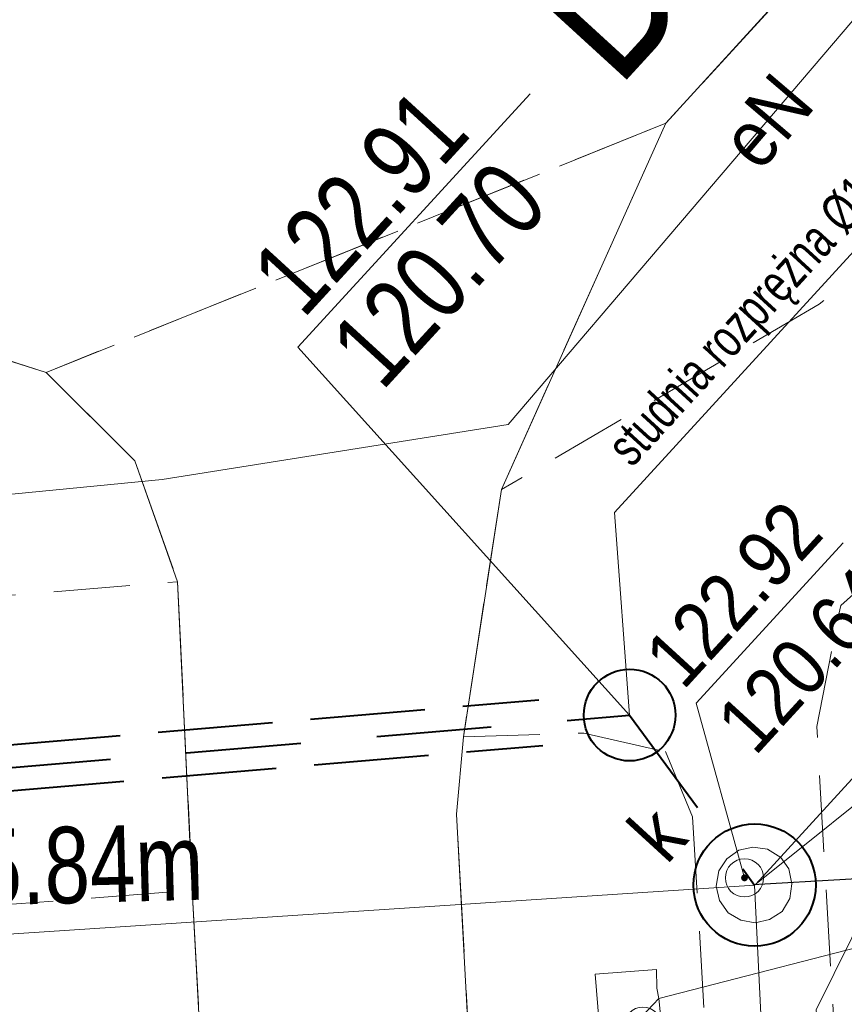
# Model space of a CAD drawing. Header units: metres. Extents: x 0 to 6446955, y 0 to 5658558.
# Tile 53 of 188: x 6441877 to 6441888, y 5653975 to 5653988. Entities that reach past the tile are written whole.
import ezdxf
from ezdxf.enums import TextEntityAlignment as Align

# ---------------------------------------------------------------- set-up
doc = ezdxf.new("R2010")
doc.units = ezdxf.units.M
doc.header["$MEASUREMENT"] = 0
for name, pattern in [('1.0_0.5', [1.5, 1, -0.5]), ('1.5_0.5', [2, 1.5, -0.5]), ('1.5_1.0', [2.5, 1.5, -1])]:
    doc.linetypes.add(name, pattern=pattern)
doc.layers.get('0').update_dxf_attribs({"color": 2, "linetype": 'CONTINUOUS', "lineweight": 5})
for name, color, linetype, lineweight in [('!kanalizacja deszczowa', 24, '1.5_1.0', 40), ('!kanalizacja tłoczna', 240, '1.5_1.0', 40), ('!opisy', 24, 'CONTINUOUS', 18), ('!rura osłonowa', 92, '1.5_0.5', 40), ('!studnie', 24, 'CONTINUOUS', 40)]:
    doc.layers.add(name, color=color, linetype=linetype, lineweight=lineweight)
for name, color, linetype in [('chodnik', 7, 'CONTINUOUS'), ('jezdnia', 7, 'CONTINUOUS'), ('komora podziemna', 7, 'CONTINUOUS'), ('krawężnik', 7, 'CONTINUOUS'), ('Liczby', 24, 'CONTINUOUS'), ('Linie_odn', 24, 'CONTINUOUS'), ('Opis_PZ', 24, 'CONTINUOUS'), ('przewód elektroenergetyczny podziemny', 7, 'CONTINUOUS'), ('przewód elektroenergetyczny podziemny-Atr1', 7, 'CONTINUOUS'), ('przewód kanalizacyjny', 7, 'CONTINUOUS'), ('przewód telekomunikacyjny podziemny', 7, 'CONTINUOUS'), ('rzedna', 7, 'CONTINUOUS'), ('rzedna-Atr2', 7, 'CONTINUOUS'), ('rzedna-Atr3', 7, 'CONTINUOUS'), ('Teksty', 24, 'CONTINUOUS'), ('właz do komory lub kanału - okrągły', 7, 'CONTINUOUS'), ('właz do komory lub kanału - okrągły-Atr17', 7, 'CONTINUOUS')]:
    doc.layers.add(name, color=color, linetype=linetype)
doc.styles.add('MapaZas', font='geodezja.shx', dxfattribs={"width": 0.9})
doc.styles.get("Standard").update_dxf_attribs({"font": 'Working1250', "width": 0.75})

# ---------------------------------------------------------------- blocks, each defined once
blk = doc.blocks.new('US22')
at = {"color": 0, "linetype": 'Continuous', "lineweight": 13}
blk.add_circle((0, 0), 0.25, dxfattribs=at)
blk = doc.blocks.new('PW01')
at = {"linetype": 'Continuous', "lineweight": 13}
h = blk.add_hatch(color=0, dxfattribs=at)
edge = h.paths.add_edge_path()
edge.add_arc((0, 0), 0.045, 0, 360)

msp = doc.modelspace()

# ---------------------------------------------------------------- linework, layer by layer
at = {"layer": '!kanalizacja deszczowa'}
msp.add_lwpolyline([(6441885.445, 5653979.24), (6441887.08, 5653977.015)], dxfattribs=at)
at = {"layer": '!kanalizacja tłoczna'}
msp.add_lwpolyline([(6441849.755, 5653976.201), (6441885.445, 5653979.24)], dxfattribs=at)
at = {"layer": '!opisy', "color": 24}
for points in [[(6441890.514, 5653987.646), (6441885.247, 5653981.893), (6441885.445, 5653979.24)], [(6441895.574, 5653986.293), (6441890.306, 5653980.541), (6441887.095, 5653977.027)]]:
    msp.add_lwpolyline(points, dxfattribs=at)
at = {"layer": '!rura osłonowa'}
for points in [[(6441857.355, 5653977.15), (6441884.257, 5653979.44)], [(6441857.405, 5653976.552), (6441884.308, 5653978.842)]]:
    msp.add_lwpolyline(points, dxfattribs=at)
at = {"layer": '!studnie'}
for centre, radius in [((6441885.445, 5653979.24), 0.6), ((6441887.08, 5653977.015), 0.8)]:
    msp.add_circle(centre, radius, dxfattribs=at)
at = {"layer": 'chodnik', "color": 0, "linetype": '1.0_0.5', "lineweight": 13}
for points in [[(6441902.288, 5654000.512), (6441898.726, 5653999.76), (6441896.392, 5653994.101), (6441896.305, 5653993.991), (6441892.545, 5653988.567), (6441887.927, 5653984.619), (6441883.766, 5653982.192), (6441883.271, 5653978.957), (6441884.847, 5653979.005), (6441885.913, 5653978.762), (6441886.269, 5653977.907), (6441886.912, 5653967.014), (6441888.592, 5653936.256), (6441888.817, 5653931.905)], [(6441890.47, 5653931.905), (6441890.24, 5653936.294), (6441888.591, 5653966.968), (6441887.894, 5653979.09), (6441888.207, 5653980.675), (6441889.419, 5653981.761), (6441895.614, 5653987.18), (6441899.849, 5653993.864), (6441902.288, 5654000.512)]]:
    msp.add_lwpolyline(points, dxfattribs=at)
at = {"layer": 'chodnik', "color": 0, "linetype": '1.0_0.5', "lineweight": 13, "flags": 128}
msp.add_lwpolyline([(6441870.234, 5653980.237), (6441870.431, 5653976.232), (6441879.722, 5653976.946), (6441879.53, 5653980.986)], close=True, dxfattribs=at)
at = {"layer": 'jezdnia', "color": 0, "linetype": '1.5_0.5', "lineweight": 13, "flags": 128}
msp.add_lwpolyline([(6441906.123, 5654010.83), (6441902.249, 5654011.056), (6441898.951, 5654011.675), (6441896.418, 5654012.951), (6441893.819, 5654015.384), (6441893.001, 5654016.445), (6441891.418, 5654018.952), (6441889.467, 5654021.322), (6441886.142, 5654024.163), (6441884.108, 5654025.998), (6441881.86, 5654028.815), (6441880.987, 5654030.497), (6441879.277, 5654021.907), (6441879.501, 5654021.81), (6441879.738, 5654021.715), (6441879.97, 5654021.612), (6441880.215, 5654021.509), (6441880.446, 5654021.406), (6441880.663, 5654021.288), (6441880.902, 5654021.178), (6441881.119, 5654021.061), (6441881.344, 5654020.936), (6441881.555, 5654020.811), (6441881.78, 5654020.686), (6441882.223, 5654020.416), (6441882.435, 5654020.276), (6441882.646, 5654020.137), (6441882.858, 5654019.998), (6441883.056, 5654019.844), (6441883.274, 5654019.697), (6441883.465, 5654019.536), (6441883.67, 5654019.389), (6441883.861, 5654019.228), (6441884.066, 5654019.067), (6441884.251, 5654018.898), (6441884.449, 5654018.73), (6441884.634, 5654018.561), (6441884.818, 5654018.392), (6441885.003, 5654018.209), (6441885.181, 5654018.033), (6441885.366, 5654017.85), (6441885.537, 5654017.667), (6441885.715, 5654017.476), (6441885.879, 5654017.285), (6441886.043, 5654017.094), (6441886.207, 5654016.903), (6441886.372, 5654016.698), (6441886.536, 5654016.507), (6441886.687, 5654016.302), (6441886.837, 5654016.096), (6441886.988, 5654015.89), (6441887.131, 5654015.691), (6441887.268, 5654015.471), (6441887.412, 5654015.258), (6441887.542, 5654015.044), (6441887.686, 5654014.831), (6441887.816, 5654014.617), (6441887.939, 5654014.382), (6441888.069, 5654014.168), (6441888.178, 5654013.947), (6441888.404, 5654013.482), (6441888.52, 5654013.254), (6441888.622, 5654013.025), (6441888.731, 5654012.789), (6441888.826, 5654012.567), (6441888.915, 5654012.323), (6441889.017, 5654012.094), (6441889.099, 5654011.843), (6441889.275, 5654011.369), (6441889.343, 5654011.117), (6441889.424, 5654010.88), (6441889.492, 5654010.628), (6441889.566, 5654010.384), (6441889.627, 5654010.139), (6441889.68, 5654009.887), (6441889.741, 5654009.641), (6441889.78, 5654009.388), (6441889.834, 5654009.136), (6441889.887, 5654008.884), (6441889.927, 5654008.63), (6441889.959, 5654008.384), (6441889.998, 5654008.131), (6441890.017, 5654007.87), (6441890.049, 5654007.624), (6441890.074, 5654007.37), (6441890.093, 5654007.109), (6441890.104, 5654006.855), (6441890.115, 5654006.6), (6441890.123, 5654006.091), (6441890.121, 5654005.836), (6441890.111, 5654005.574), (6441890.108, 5654005.319), (6441890.098, 5654005.071), (6441890.049, 5654004.559), (6441890.032, 5654004.303), (6441890.008, 5654004.055), (6441889.963, 5654003.798), (6441889.931, 5654003.542), (6441889.9, 5654003.285), (6441889.848, 5654003.035), (6441889.809, 5654002.786), (6441889.749, 5654002.543), (6441889.704, 5654002.286), (6441889.644, 5654002.043), (6441889.577, 5654001.792), (6441889.51, 5654001.541), (6441889.442, 5654001.305), (6441889.376, 5654001.054), (6441889.295, 5654000.803), (6441889.213, 5654000.566), (6441889.132, 5654000.328), (6441889.043, 5654000.084), (6441888.954, 5653999.853), (6441888.859, 5653999.616), (6441888.756, 5653999.37), (6441888.66, 5653999.133), (6441888.55, 5653998.908), (6441888.447, 5653998.677), (6441888.33, 5653998.446), (6441888.219, 5653998.221), (6441888.095, 5653997.997), (6441887.97, 5653997.772), (6441887.853, 5653997.54), (6441887.714, 5653997.329), (6441887.589, 5653997.104), (6441887.45, 5653996.892), (6441887.331, 5653996.703), (6441887.197, 5653996.527), (6441887.085, 5653996.345), (6441886.958, 5653996.163), (6441886.824, 5653995.987), (6441886.691, 5653995.811), (6441886.549, 5653995.642), (6441886.415, 5653995.467), (6441886.282, 5653995.291), (6441886.133, 5653995.129), (6441885.992, 5653994.96), (6441885.843, 5653994.797), (6441885.695, 5653994.621), (6441885.547, 5653994.459), (6441885.391, 5653994.303), (6441885.242, 5653994.155), (6441885.059, 5653993.97), (6441884.883, 5653993.792), (6441884.692, 5653993.628), (6441884.508, 5653993.457), (6441884.318, 5653993.279), (6441884.127, 5653993.115), (6441883.936, 5653992.951), (6441883.73, 5653992.8), (6441883.539, 5653992.636), (6441883.333, 5653992.485), (6441883.128, 5653992.335), (6441882.915, 5653992.191), (6441882.709, 5653992.04), (6441882.503, 5653991.904), (6441882.29, 5653991.76), (6441882.09, 5653991.631), (6441881.862, 5653991.501), (6441881.648, 5653991.371), (6441881.427, 5653991.248), (6441881.2, 5653991.117), (6441880.971, 5653991.001), (6441880.75, 5653990.878), (6441880.528, 5653990.769), (6441880.299, 5653990.667), (6441880.078, 5653990.558), (6441879.834, 5653990.456), (6441879.605, 5653990.354), (6441879.361, 5653990.265), (6441879.139, 5653990.17), (6441878.895, 5653990.082), (6441878.658, 5653990), (6441878.414, 5653989.912), (6441878.17, 5653989.837), (6441877.94, 5653989.763), (6441877.695, 5653989.689), (6441877.443, 5653989.621), (6441877.206, 5653989.554), (6441876.96, 5653989.508), (6441876.715, 5653989.448), (6441876.47, 5653989.387), (6441876.21, 5653989.34), (6441875.971, 5653989.302), (6441875.719, 5653989.248), (6441875.458, 5653989.215), (6441875.219, 5653989.177), (6441874.973, 5653989.144), (6441874.712, 5653989.126), (6441874.466, 5653989.094), (6441874.219, 5653989.076), (6441873.95, 5653989.064), (6441873.703, 5653989.046), (6441873.456, 5653989.042), (6441873.187, 5653989.045), (6441872.939, 5653989.041), (6441872.691, 5653989.051), (6441872.429, 5653989.061), (6441872.166, 5653989.07), (6441871.925, 5653989.088), (6441871.662, 5653989.112), (6441871.406, 5653989.129), (6441871.157, 5653989.167), (6441870.665, 5653983.462), (6441872.153, 5653984.066), (6441874.163, 5653984.069), (6441876.166, 5653984.242), (6441877.809, 5653983.727), (6441885.918, 5653986.987), (6441889.004, 5653990.371), (6441892.126, 5653994.048), (6441894.497, 5653996.948), (6441897.255, 5653999.101), (6441898.726, 5653999.76), (6441902.288, 5654000.512), (6441907.473, 5654000.754), (6441907.391, 5654004.856), (6441902.814, 5654004.803), (6441898.865, 5654004.799), (6441896.36, 5654004.787), (6441895.918, 5654004.867), (6441895.715, 5654004.957), (6441895.377, 5654005.254), (6441895.248, 5654005.439), (6441895.168, 5654005.648), (6441895.116, 5654005.872), (6441895.113, 5654006.091), (6441895.146, 5654006.319), (6441895.214, 5654006.528), (6441895.326, 5654006.724), (6441895.467, 5654006.893), (6441896.054, 5654007.223), (6441898.835, 5654007.253), (6441902.818, 5654007.28), (6441907.355, 5654007.289)], close=True, dxfattribs=at)
at = {"layer": 'jezdnia', "color": 0, "linetype": '1.5_0.5', "lineweight": 13}
msp.add_lwpolyline([(6441885.669, 5653931.905), (6441885.431, 5653936.195), (6441883.181, 5653977.941), (6441883.271, 5653978.957), (6441883.766, 5653982.192), (6441885.918, 5653986.987), (6441877.809, 5653983.727), (6441878.971, 5653982.568), (6441879.53, 5653980.986), (6441879.722, 5653976.946), (6441880.192, 5653968.204), (6441878.592, 5653935.745), (6441878.796, 5653931.905)], dxfattribs=at)
at = {"layer": 'komora podziemna', "color": 0, "linetype": 'Continuous', "lineweight": 13, "flags": 128}
for points in [[(6441886.735, 5653976.653), (6441886.621, 5653976.811), (6441886.578, 5653977), (6441886.611, 5653977.2), (6441886.718, 5653977.36), (6441886.875, 5653977.473), (6441887.058, 5653977.51), (6441887.25, 5653977.483), (6441887.425, 5653977.377), (6441887.53, 5653977.226), (6441887.567, 5653977.03), (6441887.54, 5653976.837), (6441887.442, 5653976.67), (6441887.276, 5653976.564), (6441887.087, 5653976.52), (6441886.902, 5653976.555)], [(6441885.919, 5653974.43), (6441885.44, 5653974.381), (6441885.116, 5653974.352), (6441884.994, 5653975.848), (6441885.798, 5653975.911), (6441885.801, 5653975.664), (6441885.829, 5653975.53), (6441885.916, 5653974.678)]]:
    msp.add_lwpolyline(points, close=True, dxfattribs=at)
at = {"layer": 'krawężnik', "color": 0, "linetype": 'Continuous', "lineweight": 13, "flags": 128}
msp.add_lwpolyline([(6441892.126, 5653994.048), (6441889.004, 5653990.371), (6441885.918, 5653986.987), (6441883.766, 5653982.192), (6441883.271, 5653978.957)], dxfattribs=at)
at = {"layer": 'krawężnik', "color": 0, "linetype": 'Continuous', "lineweight": 13}
for points in [[(6441875.67, 5653931.905), (6441875.463, 5653935.6), (6441870.949, 5653966.403), (6441870.431, 5653976.232), (6441870.234, 5653980.237), (6441870.11, 5653982.249), (6441870.665, 5653983.462), (6441872.153, 5653984.066), (6441874.163, 5653984.069), (6441876.166, 5653984.242), (6441877.809, 5653983.727), (6441878.971, 5653982.568), (6441879.53, 5653980.986), (6441879.722, 5653976.946)], [(6441883.271, 5653978.957), (6441883.181, 5653977.941), (6441885.431, 5653936.195), (6441885.669, 5653931.905)], [(6441879.722, 5653976.946), (6441880.192, 5653968.204), (6441878.592, 5653935.745), (6441878.796, 5653931.905)]]:
    msp.add_lwpolyline(points, dxfattribs=at)
at = {"layer": 'Linie_odn'}
for points in [[(6441885.445, 5653979.24), (6441881.104, 5653984.055), (6441884.143, 5653987.374)], [(6441887.063, 5653977.02), (6441893.102, 5653977.371), (6441896.141, 5653980.69)]]:
    msp.add_lwpolyline(points, dxfattribs=at)
at = {"layer": 'przewód elektroenergetyczny podziemny', "color": 0, "linetype": 'Continuous', "lineweight": 13, "flags": 128}
for points in [[(6441893.373, 5653994.032), (6441890.619, 5653990.98), (6441883.855, 5653983.045), (6441879.329, 5653982.322), (6441875.432, 5653981.945)], [(6441889.571, 5653958.22), (6441887.888, 5653975.381), (6441888.59, 5653976.799), (6441891.697, 5653976.638), (6441907.401, 5653976.835), (6441908.51, 5653977.202), (6441908.961, 5653978.553), (6441908.048, 5653992.038), (6441907.949, 5653993.81)]]:
    msp.add_lwpolyline(points, dxfattribs=at)
at = {"layer": 'przewód kanalizacyjny', "color": 0, "linetype": 'Continuous', "lineweight": 13, "flags": 128}
for points in [[(6441887.08, 5653977.015), (6441906.42, 5653992.512)], [(6441865.498, 5653975.597), (6441887.08, 5653977.015)], [(6441889.266, 5653937.185), (6441887.552, 5653967.417), (6441887.08, 5653977.015)]]:
    msp.add_lwpolyline(points, dxfattribs=at)
at = {"layer": 'przewód telekomunikacyjny podziemny', "color": 0, "linetype": 'Continuous', "lineweight": 13, "flags": 128}
msp.add_lwpolyline([(6441906.764, 5653979.411), (6441906.05, 5653979.238), (6441894.081, 5653978.916), (6441889.146, 5653976.384), (6441885.829, 5653975.53), (6441885.457, 5653975.139)], dxfattribs=at)
at = {"layer": 'rzedna-Atr2', "color": 0, "lineweight": 13, "flags": 128}
msp.add_lwpolyline([(6441886.948, 5653977.109), (6441886.317, 5653979.395), (6441888.24, 5653981.496)], dxfattribs=at)

# ---------------------------------------------------------------- block references
at = {"layer": 'rzedna', "color": 0, "linetype": 'Continuous', "lineweight": 13, "rotation": 47.52228373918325}
msp.add_blockref('PW01', (6441886.948, 5653977.109), dxfattribs=at)
at = {"layer": 'właz do komory lub kanału - okrągły', "color": 0, "linetype": 'Continuous', "lineweight": 13, "rotation": 47.52228373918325}
for p in [(6441886.948, 5653977.109), (6441885.618, 5653975.167)]:
    msp.add_blockref('US22', p, dxfattribs=at)

# ---------------------------------------------------------------- texts
at = {"layer": '!opisy', "color": 24, "insert": (6441885.105, 5653982.808), "char_height": 0.5, "width": 7.1, "attachment_point": 1, "rotation": 47.5223}
msp.add_mtext('studnia rozprężna %%C1200', dxfattribs=at)
at = {"layer": 'Liczby', "color": 240, "width": 0.8}
msp.add_text('L=35.84m', height=1, rotation=1.5223, dxfattribs=at).set_placement((6441875.092, 5653976.697))
at = {"layer": 'Opis_PZ', "width": 0.8}
msp.add_text('D16', height=2, rotation=47.5223, dxfattribs=at).set_placement((6441885.289, 5653987.429))
at = {"layer": 'przewód elektroenergetyczny podziemny-Atr1', "color": 0, "lineweight": 13, "style": 'MapaZas', "width": 0.9}
msp.add_text('eN', height=0.75, rotation=49.5553, dxfattribs=at).set_placement((6441887.234, 5653987.016), align=Align.MIDDLE_CENTER)
at = {"layer": 'rzedna-Atr2', "color": 0, "lineweight": 13, "style": 'MapaZas', "width": 0.9}
msp.add_text('122.92', height=0.75, rotation=47.5223, dxfattribs=at).set_placement((6441886.311, 5653979.401), align=Align.BOTTOM_LEFT)
at = {"layer": 'rzedna-Atr3', "color": 0, "lineweight": 13, "style": 'MapaZas', "width": 0.9}
msp.add_text('120.64', height=0.75, rotation=47.5223, dxfattribs=at).set_placement((6441887.252, 5653978.539), align=Align.BOTTOM_LEFT)
at = {"layer": 'Teksty', "width": 0.8}
for s, p in [('122.91', (6441881.175, 5653984.417)), ('120.70', (6441882.207, 5653983.471))]:
    msp.add_text(s, height=1, rotation=47.5223, dxfattribs=at).set_placement(p)
at = {"layer": 'właz do komory lub kanału - okrągły-Atr17', "color": 0, "lineweight": 13, "style": 'MapaZas', "width": 0.9}
msp.add_text('k', height=0.75, rotation=47.5223, dxfattribs=at).set_placement((6441885.929, 5653977.269))

doc.saveas('drawing.dxf')
